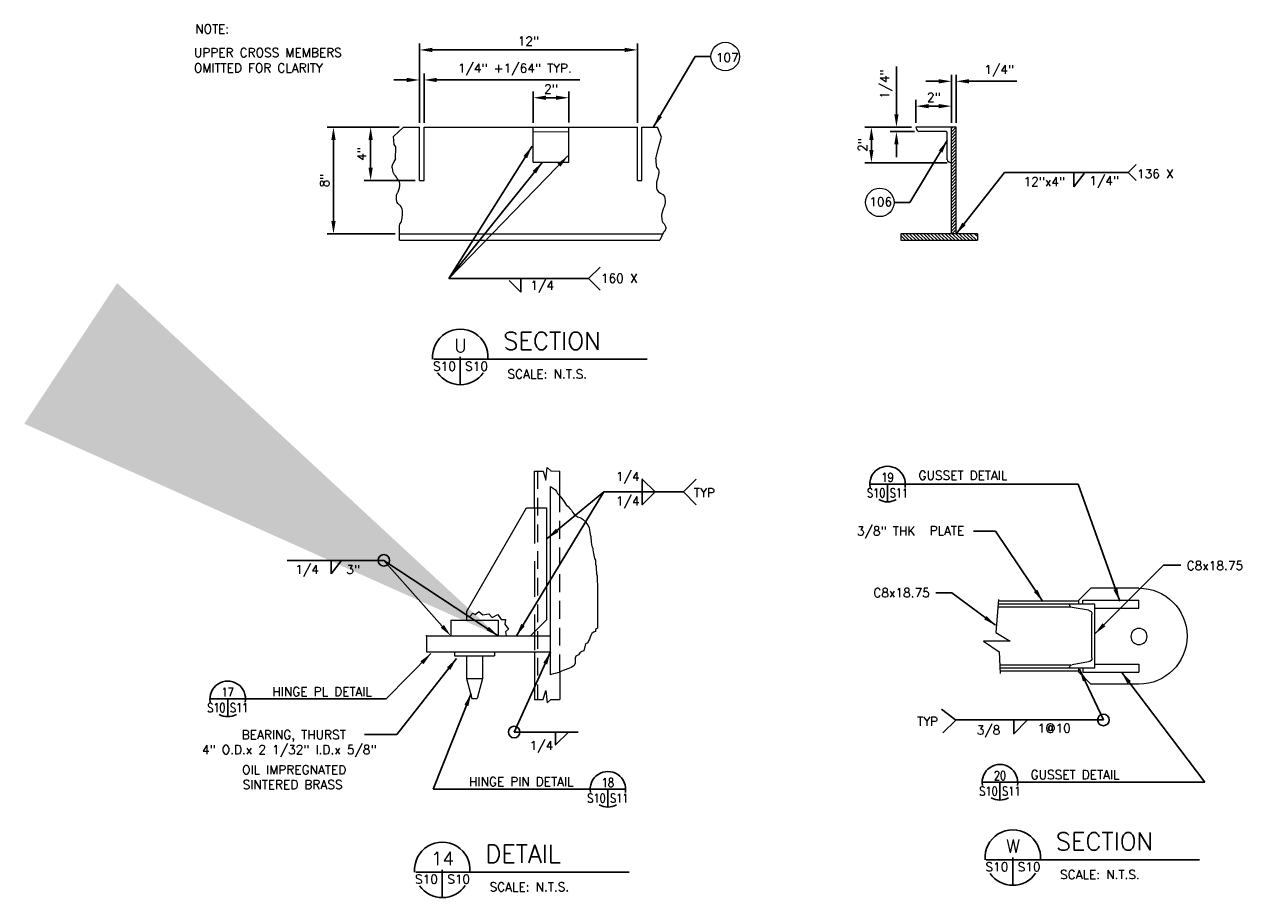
# Model space of a CAD drawing. Header units: inches. Extents: x -2167.2 to -2076.9, y -1198.8 to -1110.4.
# Tile 2 of 6: x -2167.2 to -2150.2, y -1124.6 to -1112.4. Entities that reach past the tile are written whole.
import ezdxf
from ezdxf.enums import TextEntityAlignment as Align

# ---------------------------------------------------------------- set-up
doc = ezdxf.new("R2010")
doc.units = ezdxf.units.IN
doc.header["$MEASUREMENT"] = 0
doc.linetypes.add('DASHED', pattern=[0.75, 0.5, -0.25])
doc.linetypes.add('HIDDEN', pattern=[0.375, 0.25, -0.125])
doc.layers.get('0').update_dxf_attribs({"lineweight": 0})
for name, color, linetype, lineweight in [('1', 7, 'Continuous', 0), ('46', 7, 'Continuous', 0), ('7', 7, 'Continuous', 0), ('9', 7, 'Continuous', 0)]:
    doc.layers.add(name, color=color, linetype=linetype, lineweight=lineweight)
for name, color, linetype in [('COM-CALLOUT', 7, 'Continuous'), ('COM-DIMS', 2, 'Continuous'), ('COM-TTLBLK', 7, 'Continuous'), ('S-ANNO-TEXT-LW10', 2, 'Continuous'), ('S-ANNO-TEXT-LW20', 1, 'Continuous'), ('S-ANNO-TEXT-LW28', 7, 'Continuous')]:
    doc.layers.add(name, color=color, linetype=linetype)
doc.styles.add('SIMPLEX', font='simplex.shx')
doc.styles.get("Standard").update_dxf_attribs({"font": 'simplex.shx'})
doc.styles.add('TIGHT', font='SIMPLEX', dxfattribs={"width": 0.85})
doc.dimstyles.new('DIM', dxfattribs={"dimtxt": 0.125, "dimasz": 0.18, "dimexe": 0.09, "dimexo": 0.0625, "dimgap": 0.05, "dimtad": 1, "dimdec": 0, "dimzin": 0, "dimdsep": 46, "dimlunit": 4, "dimtxsty": 'SIMPLEX', "dimcen": 0.09, "dimadec": 0, "dimazin": 0, "dimtfac": 1, "dimtdec": 0, "dimtofl": 0, "dimtmove": 0, "dimatfit": 3, "dimfxl": 0, "dimfrac": 1, "dimtolj": 1, "dimtzin": 0, "dimarcsym": 0})

# ---------------------------------------------------------------- blocks, each defined once
blk = doc.blocks.new('*D21')
at = {"layer": 'COM-DIMS', "color": 0, "lineweight": -2}
for p, q in [((-2161.982, -1113.815), (-2162.995, -1113.815)), ((-2162.905, -1115.135), (-2162.905, -1113.995)), ((-2162.04, -1115.315), (-2162.995, -1115.315))]:
    blk.add_line(p, q, dxfattribs=at)
at = {"layer": 'COM-DIMS', "color": 0}
for points in [[(-2162.935, -1113.995), (-2162.875, -1113.995), (-2162.905, -1113.815)], [(-2162.935, -1115.135), (-2162.875, -1115.135), (-2162.905, -1115.315)]]:
    blk.add_solid(points, dxfattribs=at)
at = {"layer": 'DEFPOINTS', "color": 0}
for p in [(-2162.905, -1113.815), (-2161.919, -1113.815), (-2161.977, -1115.315)]:
    blk.add_point(p, dxfattribs=at)
at = {"layer": 'COM-DIMS', "color": 0, "insert": (-2163.03, -1114.565), "char_height": 0.125, "attachment_point": 5, "rotation": 90, "style": 'SIMPLEX'}
blk.add_mtext('\\A1;8"', dxfattribs=at)
blk = doc.blocks.new('*D22')
at = {"layer": 'COM-DIMS', "color": 0, "lineweight": -2}
for p, q in [((-2161.982, -1113.815), (-2162.473, -1113.815)), ((-2162.383, -1114.385), (-2162.383, -1113.995)), ((-2161.758, -1114.565), (-2162.473, -1114.565))]:
    blk.add_line(p, q, dxfattribs=at)
at = {"layer": 'COM-DIMS', "color": 0}
for points in [[(-2162.413, -1113.995), (-2162.353, -1113.995), (-2162.383, -1113.815)], [(-2162.413, -1114.385), (-2162.353, -1114.385), (-2162.383, -1114.565)]]:
    blk.add_solid(points, dxfattribs=at)
at = {"layer": 'DEFPOINTS', "color": 0}
for p in [(-2162.383, -1113.815), (-2161.919, -1113.815), (-2161.696, -1114.565)]:
    blk.add_point(p, dxfattribs=at)
at = {"layer": 'COM-DIMS', "color": 0, "insert": (-2162.507, -1114.19), "char_height": 0.125, "attachment_point": 5, "rotation": 90, "style": 'SIMPLEX'}
blk.add_mtext('\\A1;4"', dxfattribs=at)
blk = doc.blocks.new('*D23')
at = {"layer": 'COM-DIMS', "color": 0, "lineweight": -2}
for p, q in [((-2161.876, -1113.152), (-2162.056, -1113.152)), ((-2161.696, -1113.753), (-2161.696, -1113.062)), ((-2161.633, -1113.753), (-2161.633, -1113.062)), ((-2161.453, -1113.152), (-2159.441, -1113.152))]:
    blk.add_line(p, q, dxfattribs=at)
at = {"layer": 'COM-DIMS', "color": 0}
for points in [[(-2161.876, -1113.122), (-2161.876, -1113.182), (-2161.696, -1113.152)], [(-2161.453, -1113.122), (-2161.453, -1113.182), (-2161.633, -1113.152)]]:
    blk.add_solid(points, dxfattribs=at)
at = {"layer": 'DEFPOINTS', "color": 0}
for p in [(-2161.633, -1113.152), (-2161.696, -1113.815), (-2161.633, -1113.815)]:
    blk.add_point(p, dxfattribs=at)
at = {"layer": 'COM-DIMS', "color": 0, "insert": (-2160.357, -1113.007), "char_height": 0.125, "attachment_point": 5, "style": 'SIMPLEX'}
blk.add_mtext('\\A1;1/4" +1/64" TYP.', dxfattribs=at)
blk = doc.blocks.new('*D24')
at = {"layer": 'COM-DIMS', "color": 0, "lineweight": -2}
for p, q in [((-2161.696, -1113.753), (-2161.696, -1112.64)), ((-2158.633, -1113.754), (-2158.633, -1112.64)), ((-2161.516, -1112.73), (-2158.813, -1112.73))]:
    blk.add_line(p, q, dxfattribs=at)
at = {"layer": 'COM-DIMS', "color": 0}
for points in [[(-2161.516, -1112.7), (-2161.516, -1112.76), (-2161.696, -1112.73)], [(-2158.813, -1112.7), (-2158.813, -1112.76), (-2158.633, -1112.73)]]:
    blk.add_solid(points, dxfattribs=at)
at = {"layer": 'DEFPOINTS', "color": 0}
for p in [(-2158.633, -1112.73), (-2161.696, -1113.815), (-2158.633, -1113.816)]:
    blk.add_point(p, dxfattribs=at)
at = {"layer": 'COM-DIMS', "color": 0, "insert": (-2160.165, -1112.606), "char_height": 0.125, "attachment_point": 5, "style": 'SIMPLEX'}
blk.add_mtext('\\A1;12"', dxfattribs=at)
blk = doc.blocks.new('*D25')
at = {"layer": 'COM-DIMS', "color": 0, "lineweight": -2}
for p, q in [((-2160.098, -1113.753), (-2160.098, -1113.312)), ((-2159.598, -1113.75), (-2159.598, -1113.312)), ((-2159.778, -1113.402), (-2159.918, -1113.402))]:
    blk.add_line(p, q, dxfattribs=at)
at = {"layer": 'COM-DIMS', "color": 0}
for points in [[(-2159.918, -1113.372), (-2159.918, -1113.432), (-2160.098, -1113.402)], [(-2159.778, -1113.372), (-2159.778, -1113.432), (-2159.598, -1113.402)]]:
    blk.add_solid(points, dxfattribs=at)
at = {"layer": 'DEFPOINTS', "color": 0}
for p in [(-2160.098, -1113.402), (-2160.098, -1113.816), (-2159.598, -1113.813)]:
    blk.add_point(p, dxfattribs=at)
at = {"layer": 'COM-DIMS', "color": 0, "insert": (-2159.848, -1113.278), "char_height": 0.125, "attachment_point": 5, "style": 'SIMPLEX'}
blk.add_mtext('\\A1;2"', dxfattribs=at)
blk = doc.blocks.new('*D26')
at = {"layer": 'COM-DIMS', "color": 0, "lineweight": -2}
for p, q in [((-2154.782, -1113.815), (-2155.436, -1113.815)), ((-2155.346, -1114.135), (-2155.346, -1113.995)), ((-2154.282, -1114.315), (-2155.436, -1114.315))]:
    blk.add_line(p, q, dxfattribs=at)
at = {"layer": 'COM-DIMS', "color": 0}
for points in [[(-2155.376, -1113.995), (-2155.316, -1113.995), (-2155.346, -1113.815)], [(-2155.376, -1114.135), (-2155.316, -1114.135), (-2155.346, -1114.315)]]:
    blk.add_solid(points, dxfattribs=at)
at = {"layer": 'DEFPOINTS', "color": 0}
for p in [(-2155.346, -1113.815), (-2154.72, -1113.815), (-2154.219, -1114.315)]:
    blk.add_point(p, dxfattribs=at)
at = {"layer": 'COM-DIMS', "color": 0, "insert": (-2155.47, -1114.065), "char_height": 0.125, "attachment_point": 5, "rotation": 90, "style": 'SIMPLEX'}
blk.add_mtext('\\A1;2"', dxfattribs=at)
blk = doc.blocks.new('*D27')
at = {"layer": 'COM-DIMS', "color": 0, "lineweight": -2}
for p, q in [((-2154.994, -1113.635), (-2154.994, -1112.962)), ((-2154.782, -1113.815), (-2155.084, -1113.815)), ((-2154.739, -1113.878), (-2155.084, -1113.878)), ((-2154.994, -1114.058), (-2154.994, -1114.238))]:
    blk.add_line(p, q, dxfattribs=at)
at = {"layer": 'COM-DIMS', "color": 0}
for points in [[(-2155.024, -1113.635), (-2154.964, -1113.635), (-2154.994, -1113.815)], [(-2155.024, -1114.058), (-2154.964, -1114.058), (-2154.994, -1113.878)]]:
    blk.add_solid(points, dxfattribs=at)
at = {"layer": 'DEFPOINTS', "color": 0}
for p in [(-2154.994, -1113.878), (-2154.72, -1113.815), (-2154.676, -1113.878)]:
    blk.add_point(p, dxfattribs=at)
at = {"layer": 'COM-DIMS', "color": 0, "insert": (-2155.139, -1113.209), "char_height": 0.125, "attachment_point": 5, "rotation": 90, "style": 'SIMPLEX'}
blk.add_mtext('\\A1;1/4"', dxfattribs=at)
blk = doc.blocks.new('*D28')
at = {"layer": 'COM-DIMS', "color": 0, "lineweight": -2}
for p, q in [((-2154.72, -1113.753), (-2154.72, -1113.43)), ((-2154.54, -1113.52), (-2154.399, -1113.52)), ((-2154.219, -1113.753), (-2154.219, -1113.43))]:
    blk.add_line(p, q, dxfattribs=at)
at = {"layer": 'COM-DIMS', "color": 0}
for points in [[(-2154.54, -1113.49), (-2154.54, -1113.55), (-2154.72, -1113.52)], [(-2154.399, -1113.49), (-2154.399, -1113.55), (-2154.219, -1113.52)]]:
    blk.add_solid(points, dxfattribs=at)
at = {"layer": 'DEFPOINTS', "color": 0}
for p in [(-2154.219, -1113.52), (-2154.72, -1113.815), (-2154.219, -1113.816)]:
    blk.add_point(p, dxfattribs=at)
at = {"layer": 'COM-DIMS', "color": 0, "insert": (-2154.469, -1113.396), "char_height": 0.125, "attachment_point": 5, "style": 'SIMPLEX'}
blk.add_mtext('\\A1;2"', dxfattribs=at)
blk = doc.blocks.new('*D29')
at = {"layer": 'COM-DIMS', "color": 0, "lineweight": -2}
for p, q in [((-2154.399, -1113.171), (-2154.579, -1113.171)), ((-2154.219, -1113.753), (-2154.219, -1113.081)), ((-2154.156, -1113.753), (-2154.156, -1113.081)), ((-2153.976, -1113.171), (-2153.303, -1113.171))]:
    blk.add_line(p, q, dxfattribs=at)
at = {"layer": 'COM-DIMS', "color": 0}
for points in [[(-2154.399, -1113.141), (-2154.399, -1113.201), (-2154.219, -1113.171)], [(-2153.976, -1113.141), (-2153.976, -1113.201), (-2154.156, -1113.171)]]:
    blk.add_solid(points, dxfattribs=at)
at = {"layer": 'DEFPOINTS', "color": 0}
for p in [(-2154.156, -1113.171), (-2154.219, -1113.816), (-2154.156, -1113.816)]:
    blk.add_point(p, dxfattribs=at)
at = {"layer": 'COM-DIMS', "color": 0, "insert": (-2153.55, -1113.026), "char_height": 0.125, "attachment_point": 5, "style": 'SIMPLEX'}
blk.add_mtext('\\A1;1/4"', dxfattribs=at)
blk = doc.blocks.new('DETTAG')
at = {"linetype": 'Continuous'}
blk.add_line((-0.25, 0), (0.25, 0), dxfattribs=at)
blk.add_line((0, 0), (0, -0.25))
for start, end in [(349.193077, 190.806923), (241.044976, 298.955024)]:
    blk.add_arc((0, 0), 0.25, start, end)
at = {"style": 'TIGHT', "width": 0.8}
blk.add_attdef('NO', text='', height=0.125, dxfattribs=at).set_placement((0, 0.03125), align=Align.CENTER)
blk.add_attdef('FROM', text='', height=0.125, dxfattribs=at).set_placement((-0.03125, -0.1875), align=Align.RIGHT)
blk.add_attdef('TO', (0.03125, -0.1875), '', height=0.125, dxfattribs=at)

msp = doc.modelspace()

# ---------------------------------------------------------------- linework, layer by layer
at = {"layer": '1', "linetype": 'Continuous', "lineweight": 0}
for p, q in [((-2154.217, -1113.831), (-2154.197, -1113.812)), ((-2154.217, -1113.876), (-2154.158, -1113.819)), ((-2154.217, -1113.921), (-2154.158, -1113.864)), ((-2154.217, -1113.966), (-2154.158, -1113.909)), ((-2154.217, -1114.011), (-2154.158, -1113.954)), ((-2154.217, -1114.056), (-2154.158, -1113.999)), ((-2154.217, -1114.101), (-2154.158, -1114.044)), ((-2154.217, -1114.146), (-2154.158, -1114.089)), ((-2154.217, -1114.191), (-2154.158, -1114.134)), ((-2154.217, -1114.236), (-2154.158, -1114.179)), ((-2154.217, -1114.281), (-2154.158, -1114.224)), ((-2154.217, -1114.326), (-2154.158, -1114.269)), ((-2154.217, -1114.371), (-2154.158, -1114.314)), ((-2154.217, -1114.416), (-2154.158, -1114.359)), ((-2154.217, -1114.461), (-2154.158, -1114.404)), ((-2154.217, -1114.506), (-2154.158, -1114.449)), ((-2154.217, -1114.551), (-2154.158, -1114.494)), ((-2154.217, -1114.596), (-2154.158, -1114.539)), ((-2154.217, -1114.641), (-2154.158, -1114.584)), ((-2154.217, -1114.686), (-2154.158, -1114.629)), ((-2154.217, -1114.731), (-2154.158, -1114.674)), ((-2154.217, -1114.776), (-2154.158, -1114.719)), ((-2154.217, -1114.821), (-2154.158, -1114.764)), ((-2154.217, -1114.866), (-2154.158, -1114.809)), ((-2154.217, -1114.911), (-2154.158, -1114.854)), ((-2154.217, -1114.956), (-2154.158, -1114.899)), ((-2154.217, -1115.001), (-2154.158, -1114.944)), ((-2154.217, -1115.046), (-2154.158, -1114.989)), ((-2154.217, -1115.091), (-2154.158, -1115.034)), ((-2154.217, -1115.136), (-2154.158, -1115.079)), ((-2154.217, -1115.181), (-2154.158, -1115.124)), ((-2154.217, -1115.226), (-2154.158, -1115.169)), ((-2154.217, -1115.271), (-2154.158, -1115.214)), ((-2154.217, -1115.316), (-2154.158, -1115.259)), ((-2161.977, -1115.315), (-2158.28, -1115.315)), ((-2161.977, -1115.402), (-2158.318, -1115.402)), ((-2153.857, -1115.316), (-2154.933, -1115.316)), ((-2154.933, -1115.316), (-2154.933, -1115.402)), ((-2154.933, -1115.402), (-2153.857, -1115.402)), ((-2154.868, -1115.402), (-2154.932, -1115.34)), ((-2154.818, -1115.402), (-2154.906, -1115.318)), ((-2154.768, -1115.402), (-2154.856, -1115.318)), ((-2154.718, -1115.402), (-2154.806, -1115.318)), ((-2154.668, -1115.402), (-2154.756, -1115.318)), ((-2154.618, -1115.402), (-2154.706, -1115.318)), ((-2154.568, -1115.402), (-2154.656, -1115.318)), ((-2154.518, -1115.402), (-2154.606, -1115.318)), ((-2154.468, -1115.402), (-2154.556, -1115.318)), ((-2154.418, -1115.402), (-2154.506, -1115.318)), ((-2154.368, -1115.402), (-2154.456, -1115.318)), ((-2154.318, -1115.402), (-2154.406, -1115.318)), ((-2154.268, -1115.402), (-2154.356, -1115.318)), ((-2154.218, -1115.402), (-2154.306, -1115.318)), ((-2154.168, -1115.402), (-2154.256, -1115.318)), ((-2154.118, -1115.402), (-2154.206, -1115.318)), ((-2154.068, -1115.402), (-2154.156, -1115.318)), ((-2154.018, -1115.402), (-2154.106, -1115.318)), ((-2153.968, -1115.402), (-2154.056, -1115.318)), ((-2153.918, -1115.402), (-2154.006, -1115.318)), ((-2153.868, -1115.402), (-2153.956, -1115.318)), ((-2153.857, -1115.35), (-2153.893, -1115.317)), ((-2153.857, -1115.316), (-2153.857, -1115.402))]:
    msp.add_line(p, q, dxfattribs=at)
for points in [[(-2162.032, -1114.271), (-2162.029, -1114.092), (-2162.053, -1114.06), (-2162.061, -1113.948), (-2161.919, -1113.815)], [(-2158.377, -1114.261), (-2158.342, -1114.124), (-2158.294, -1113.956), (-2158.352, -1113.816)]]:
    msp.add_lwpolyline(points, dxfattribs=at)
for points, knots in [([(-2158.377, -1114.26), (-2158.375, -1114.293), (-2158.373, -1114.326), (-2158.371, -1114.36), (-2158.369, -1114.388), (-2158.335, -1114.408), (-2158.333, -1114.436), (-2158.329, -1114.494), (-2158.363, -1114.554), (-2158.367, -1114.613), (-2158.368, -1114.639), (-2158.367, -1114.665), (-2158.361, -1114.69), (-2158.348, -1114.738), (-2158.27, -1114.746), (-2158.255, -1114.792), (-2158.244, -1114.827), (-2158.241, -1114.866), (-2158.248, -1114.901), (-2158.257, -1114.944), (-2158.285, -1114.985), (-2158.291, -1115.029), (-2158.296, -1115.058), (-2158.295, -1115.089), (-2158.29, -1115.119), (-2158.287, -1115.132), (-2158.284, -1115.144), (-2158.276, -1115.155), (-2158.27, -1115.162), (-2158.264, -1115.167), (-2158.257, -1115.172)], [0, 0, 0, 0, 0.101077, 0.101077, 0.101077, 0.187293, 0.187293, 0.187293, 0.369996, 0.369996, 0.369996, 0.448148, 0.448148, 0.448148, 0.597379, 0.597379, 0.597379, 0.707612, 0.707612, 0.707612, 0.844054, 0.844054, 0.844054, 0.935845, 0.935845, 0.935845, 0.975051, 0.975051, 0.975051, 1, 1, 1, 1]), ([(-2158.257, -1115.172), (-2158.251, -1115.185), (-2158.245, -1115.198), (-2158.238, -1115.212), (-2158.231, -1115.228), (-2158.236, -1115.249), (-2158.245, -1115.264), (-2158.251, -1115.272), (-2158.256, -1115.279), (-2158.262, -1115.287), (-2158.27, -1115.296), (-2158.277, -1115.305), (-2158.318, -1115.402)], [0, 0, 0, 0, 0.277566, 0.277566, 0.277566, 0.605475, 0.605475, 0.605475, 0.779761, 0.779761, 0.779761, 1, 1, 1, 1])]:
    msp.add_open_spline(points, degree=3, knots=knots, dxfattribs=at)
at = {"layer": '46', "linetype": 'Continuous', "lineweight": 0}
for p, q in [((-2161.919, -1113.815), (-2161.696, -1113.815)), ((-2161.696, -1114.565), (-2161.696, -1113.815)), ((-2161.633, -1114.565), (-2161.633, -1113.815)), ((-2161.633, -1113.815), (-2158.633, -1113.816)), ((-2160.098, -1114.308), (-2160.098, -1113.813)), ((-2160.098, -1113.878), (-2159.598, -1113.879)), ((-2159.598, -1114.308), (-2159.598, -1113.813)), ((-2158.633, -1114.566), (-2158.633, -1113.816)), ((-2158.571, -1114.566), (-2158.571, -1113.816)), ((-2158.571, -1113.816), (-2158.352, -1113.816)), ((-2154.219, -1113.816), (-2154.72, -1113.815)), ((-2154.297, -1113.878), (-2154.676, -1113.878)), ((-2154.281, -1114.276), (-2154.281, -1113.894)), ((-2154.156, -1113.816), (-2154.219, -1113.816)), ((-2154.219, -1115.316), (-2154.219, -1113.816)), ((-2154.156, -1115.316), (-2154.156, -1113.816)), ((-2160.098, -1114.308), (-2159.598, -1114.308)), ((-2161.696, -1114.565), (-2161.633, -1114.565)), ((-2158.633, -1114.566), (-2158.571, -1114.566))]:
    msp.add_line(p, q, dxfattribs=at)
for centre, radius, start, end in [((-2154.657, -1113.818), 0.0629, 177.9905, 249.9111), ((-2154.297, -1113.894), 0.0156, 0, 89.9609), ((-2154.224, -1114.254), 0.0611, 193.9498, 273.9972)]:
    msp.add_arc(centre, radius, start, end, dxfattribs=at)
msp.add_open_spline([(-2161.977, -1115.402), (-2161.977, -1115.276), (-2161.978, -1115.236), (-2161.978, -1115.196), (-2161.979, -1115.174), (-2161.951, -1115.158), (-2161.947, -1115.136), (-2161.941, -1115.109), (-2161.938, -1115.082), (-2161.936, -1115.056), (-2161.934, -1115.033), (-2161.932, -1115.01), (-2161.934, -1114.987), (-2161.936, -1114.963), (-2161.951, -1114.942), (-2161.965, -1114.922), (-2161.975, -1114.908), (-2161.993, -1114.904), (-2162.001, -1114.89), (-2162.008, -1114.879), (-2162.012, -1114.867), (-2162.014, -1114.854), (-2162.02, -1114.822), (-2162.024, -1114.787), (-2162.016, -1114.756), (-2162.013, -1114.744), (-2162, -1114.735), (-2161.995, -1114.723), (-2161.981, -1114.687), (-2161.965, -1114.646), (-2161.974, -1114.609), (-2161.979, -1114.584), (-2161.993, -1114.559), (-2162.008, -1114.536), (-2162.023, -1114.51), (-2162.048, -1114.492), (-2162.059, -1114.465), (-2162.064, -1114.454), (-2162.066, -1114.442), (-2162.069, -1114.43), (-2162.074, -1114.408), (-2162.081, -1114.386), (-2162.079, -1114.364), (-2162.078, -1114.346), (-2162.067, -1114.328), (-2162.059, -1114.31), (-2162.051, -1114.291), (-2162.028, -1114.276), (-2162.03, -1114.256), (-2162.03, -1114.256), (-2162.031, -1114.255), (-2162.031, -1114.255)], degree=3, knots=[0, 0, 0, 0, 0.104484, 0.104484, 0.104484, 0.164099, 0.164099, 0.164099, 0.235396, 0.235396, 0.235396, 0.295533, 0.295533, 0.295533, 0.358649, 0.358649, 0.358649, 0.401158, 0.401158, 0.401158, 0.434193, 0.434193, 0.434193, 0.520396, 0.520396, 0.520396, 0.554443, 0.554443, 0.554443, 0.655881, 0.655881, 0.655881, 0.727221, 0.727221, 0.727221, 0.804031, 0.804031, 0.804031, 0.836335, 0.836335, 0.836335, 0.894332, 0.894332, 0.894332, 0.944775, 0.944775, 0.944775, 0.998555, 0.998555, 0.998555, 1, 1, 1, 1], dxfattribs=at)
at = {"layer": '7', "linetype": 'Continuous', "lineweight": 0}
msp.add_point((-2161.599, -1120.965, 0.04), dxfattribs=at)
at = {"layer": '9', "linetype": 'Continuous', "lineweight": 0}
for p, q in [((-2160.08, -1118.649, 0.04), (-2159.958, -1118.648, 0.04)), ((-2160.08, -1119.165, 0.04), (-2160.08, -1118.649, 0.04)), ((-2159.958, -1118.648, 0.04), (-2159.919, -1118.775, 0.04)), ((-2159.919, -1118.775, 0.04), (-2159.901, -1118.599, 0.04)), ((-2159.901, -1118.599, 0.04), (-2159.851, -1118.647, 0.04)), ((-2159.851, -1118.647, 0.04), (-2159.724, -1118.649, 0.04)), ((-2159.724, -1118.999, 0.04), (-2159.724, -1118.649, 0.04)), ((-2159.855, -1121.511, 0.04), (-2159.855, -1118.866, 0.04)), ((-2159.855, -1118.866, 0.04), (-2159.84, -1118.873, 0.04)), ((-2159.84, -1118.873, 0.04), (-2159.814, -1118.894, 0.04)), ((-2159.814, -1118.894, 0.04), (-2159.784, -1118.911, 0.04)), ((-2159.784, -1118.911, 0.04), (-2159.771, -1118.937, 0.04)), ((-2159.771, -1118.937, 0.04), (-2159.758, -1118.963, 0.04)), ((-2159.758, -1118.963, 0.04), (-2159.732, -1118.989, 0.04)), ((-2159.732, -1118.989, 0.04), (-2159.711, -1119.015, 0.04)), ((-2159.711, -1119.015, 0.04), (-2159.693, -1119.04, 0.04)), ((-2161.036, -1120.627, 0.04), (-2160.192, -1119.165, 0.04)), ((-2160.192, -1119.165, 0.04), (-2159.911, -1119.165, 0.04)), ((-2159.911, -1119.165, 0.04), (-2159.911, -1120.74, 0.04)), ((-2159.693, -1119.04, 0.04), (-2159.667, -1119.071, 0.04)), ((-2159.667, -1119.071, 0.04), (-2159.633, -1119.123, 0.04)), ((-2159.633, -1119.123, 0.04), (-2159.607, -1119.144, 0.04)), ((-2159.607, -1119.144, 0.04), (-2159.586, -1119.174, 0.04)), ((-2159.586, -1119.174, 0.04), (-2159.56, -1119.2, 0.04)), ((-2159.56, -1119.2, 0.04), (-2159.547, -1119.226, 0.04)), ((-2159.547, -1119.226, 0.04), (-2159.525, -1119.256, 0.04)), ((-2159.525, -1119.256, 0.04), (-2159.499, -1119.273, 0.04)), ((-2159.499, -1119.273, 0.04), (-2159.474, -1119.29, 0.04)), ((-2159.474, -1119.29, 0.04), (-2159.443, -1119.299, 0.04)), ((-2159.443, -1119.299, 0.04), (-2159.417, -1119.316, 0.04)), ((-2159.417, -1119.316, 0.04), (-2159.392, -1119.334, 0.04)), ((-2159.392, -1119.334, 0.04), (-2159.366, -1119.359, 0.04)), ((-2159.366, -1119.359, 0.04), (-2159.349, -1119.385, 0.04)), ((-2159.349, -1119.385, 0.04), (-2159.327, -1119.411, 0.04)), ((-2159.327, -1119.411, 0.04), (-2159.31, -1119.446, 0.04)), ((-2159.31, -1119.446, 0.04), (-2159.305, -1119.476, 0.04)), ((-2159.305, -1119.476, 0.04), (-2159.301, -1119.506, 0.04)), ((-2159.301, -1119.506, 0.04), (-2159.297, -1119.54, 0.04)), ((-2159.297, -1119.54, 0.04), (-2159.288, -1119.566, 0.04)), ((-2159.288, -1119.566, 0.04), (-2159.288, -1119.592, 0.04)), ((-2159.288, -1119.592, 0.04), (-2159.284, -1119.622, 0.04)), ((-2159.284, -1119.622, 0.04), (-2159.284, -1119.648, 0.04)), ((-2159.284, -1119.648, 0.04), (-2159.28, -1119.674, 0.04)), ((-2159.28, -1119.674, 0.04), (-2159.275, -1119.704, 0.04)), ((-2159.275, -1119.704, 0.04), (-2159.262, -1119.73, 0.04)), ((-2159.262, -1119.73, 0.04), (-2159.262, -1119.756, 0.04)), ((-2159.262, -1119.756, 0.04), (-2159.258, -1119.781, 0.04)), ((-2159.258, -1119.781, 0.04), (-2159.237, -1119.876, 0.04)), ((-2159.237, -1119.876, 0.04), (-2159.224, -1119.902, 0.04)), ((-2159.224, -1119.902, 0.04), (-2159.224, -1119.958, 0.04)), ((-2159.224, -1119.958, 0.04), (-2159.215, -1119.984, 0.04)), ((-2159.215, -1119.984, 0.04), (-2159.215, -1120.036, 0.04)), ((-2159.215, -1120.036, 0.04), (-2159.211, -1120.066, 0.04)), ((-2159.211, -1120.066, 0.04), (-2159.207, -1120.092, 0.04)), ((-2159.207, -1120.092, 0.04), (-2159.198, -1120.122, 0.04)), ((-2159.198, -1120.122, 0.04), (-2159.198, -1120.174, 0.04)), ((-2159.198, -1120.174, 0.04), (-2159.194, -1120.268, 0.04)), ((-2159.194, -1120.268, 0.04), (-2159.194, -1120.854, 0.04)), ((-2152.43, -1120.461, 0.04), (-2152.261, -1120.293, 0.04)), ((-2151.586, -1120.293, 0.04), (-2152.261, -1120.293, 0.04)), ((-2153.56, -1120.455, 0.04), (-2153.597, -1120.915, 0.04)), ((-2152.543, -1120.559, 0.04), (-2153.572, -1120.559, 0.04)), ((-2152.205, -1120.518, 0.04), (-2153.565, -1120.518, 0.04)), ((-2152.43, -1120.476, 0.04), (-2153.56, -1120.476, 0.04)), ((-2152.561, -1120.525, 0.04), (-2152.561, -1120.518, 0.04)), ((-2152.43, -1120.518, 0.04), (-2152.43, -1120.461, 0.04)), ((-2152.374, -1120.461, 0.04), (-2151.586, -1120.461, 0.04)), ((-2152.374, -1120.518, 0.04), (-2152.374, -1120.461, 0.04)), ((-2152.205, -1121.418, 0.04), (-2152.205, -1120.518, 0.04)), ((-2151.586, -1120.574, 0.04), (-2151.586, -1120.461, 0.04)), ((-2161.036, -1120.627, 0.04), (-2161.036, -1120.745, 0.04)), ((-2161.036, -1120.679, 0.04), (-2160.99, -1120.692, 0.04)), ((-2160.99, -1120.692, 0.04), (-2160.949, -1120.647, 0.04)), ((-2160.949, -1120.647, 0.04), (-2160.915, -1120.666, 0.04)), ((-2160.915, -1120.666, 0.04), (-2160.864, -1120.623, 0.04)), ((-2160.864, -1120.623, 0.04), (-2160.806, -1120.667, 0.04)), ((-2160.806, -1120.667, 0.04), (-2160.721, -1120.655, 0.04)), ((-2160.721, -1120.655, 0.04), (-2160.675, -1120.705, 0.04)), ((-2160.675, -1120.705, 0.04), (-2160.597, -1120.663, 0.04)), ((-2160.597, -1120.663, 0.04), (-2160.549, -1120.735, 0.04)), ((-2152.293, -1120.604, 0.04), (-2152.527, -1120.565, 0.04)), ((-2152.246, -1121.275, 0.04), (-2152.246, -1120.66, 0.04)), ((-2152.205, -1120.574, 0.04), (-2151.586, -1120.574, 0.04)), ((-2161.256, -1120.745, 0.04), (-2160.591, -1120.745, 0.04)), ((-2161.256, -1120.745, 0.04), (-2161.256, -1120.965, 0.04)), ((-2160.591, -1120.745, 0.04), (-2160.591, -1120.965, 0.04)), ((-2160.549, -1120.735, 0.04), (-2160.489, -1120.732, 0.04)), ((-2160.489, -1120.732, 0.04), (-2160.495, -1120.802, 0.04)), ((-2160.495, -1120.802, 0.04), (-2160.444, -1120.869)), ((-2160.444, -1120.869), (-2160.488, -1120.906)), ((-2159.911, -1120.74, 0.04), (-2160.136, -1120.965, 0.04)), ((-2159.194, -1120.854, 0.04), (-2159.224, -1120.875, 0.04)), ((-2159.224, -1120.875, 0.04), (-2159.224, -1120.901, 0.04)), ((-2161.599, -1120.965, 0.04), (-2159.855, -1120.965, 0.04)), ((-2161.599, -1120.965, 0.04), (-2161.599, -1121.19, 0.04)), ((-2160.488, -1120.906), (-2160.477, -1120.965, 0.04)), ((-2159.331, -1121.061, 0.04), (-2159.362, -1121.078, 0.04)), ((-2159.323, -1121.035, 0.04), (-2159.331, -1121.061, 0.04)), ((-2159.305, -1121.009, 0.04), (-2159.323, -1121.035, 0.04)), ((-2159.297, -1120.983, 0.04), (-2159.305, -1121.009, 0.04)), ((-2159.288, -1120.957, 0.04), (-2159.297, -1120.983, 0.04)), ((-2159.275, -1120.932, 0.04), (-2159.288, -1120.957, 0.04)), ((-2159.249, -1120.914, 0.04), (-2159.275, -1120.932, 0.04)), ((-2159.224, -1120.901, 0.04), (-2159.249, -1120.914, 0.04)), ((-2153.396, -1121.038, 0.04), (-2153.772, -1121.038, 0.04)), ((-2153.772, -1121.038, 0.04), (-2153.55, -1121.187, 0.04)), ((-2153.597, -1120.915, 0.04), (-2153.396, -1121.038, 0.04)), ((-2161.599, -1121.19, 0.04), (-2159.855, -1121.19, 0.04)), ((-2161.205, -1121.19, 0.04), (-2161.205, -1121.246, 0.04)), ((-2160.643, -1121.19, 0.04), (-2160.643, -1121.246, 0.04)), ((-2160.08, -1121.19, 0.04), (-2160.08, -1121.858, 0.04)), ((-2159.461, -1121.229, 0.04), (-2159.499, -1121.25, 0.04)), ((-2159.443, -1121.203, 0.04), (-2159.461, -1121.229, 0.04)), ((-2159.417, -1121.186, 0.04), (-2159.443, -1121.203, 0.04)), ((-2159.387, -1121.173, 0.04), (-2159.417, -1121.186, 0.04)), ((-2159.362, -1121.078, 0.04), (-2159.387, -1121.173, 0.04)), ((-2153.55, -1121.187, 0.04), (-2153.536, -1121.495, 0.04)), ((-2161.205, -1121.246, 0.04), (-2160.643, -1121.246, 0.04)), ((-2161.036, -1121.246, 0.04), (-2161.036, -1121.564, 0.04)), ((-2160.811, -1121.246, 0.04), (-2160.811, -1121.564, 0.04)), ((-2159.564, -1121.41, 0.04), (-2159.611, -1121.427, 0.04)), ((-2159.529, -1121.384, 0.04), (-2159.564, -1121.41, 0.04)), ((-2159.508, -1121.354, 0.04), (-2159.529, -1121.384, 0.04)), ((-2159.499, -1121.25, 0.04), (-2159.508, -1121.276, 0.04)), ((-2159.508, -1121.276, 0.04), (-2159.508, -1121.354, 0.04)), ((-2152.543, -1121.376, 0.04), (-2153.541, -1121.376, 0.04)), ((-2152.561, -1121.418, 0.04), (-2152.561, -1121.41, 0.04)), ((-2152.293, -1121.331, 0.04), (-2152.527, -1121.37, 0.04)), ((-2152.205, -1121.361, 0.04), (-2151.586, -1121.361, 0.04)), ((-2151.586, -1121.361, 0.04), (-2151.586, -1121.474, 0.04)), ((-2161.036, -1121.564, 0.04), (-2160.961, -1121.845, 0.04)), ((-2161.036, -1121.564, 0.04), (-2160.811, -1121.564, 0.04)), ((-2160.811, -1121.564, 0.04), (-2160.887, -1121.845, 0.04)), ((-2159.844, -1121.509, 0.04), (-2159.855, -1121.511, 0.04)), ((-2159.814, -1121.5, 0.04), (-2159.844, -1121.509, 0.04)), ((-2159.788, -1121.491, 0.04), (-2159.814, -1121.5, 0.04)), ((-2159.758, -1121.483, 0.04), (-2159.788, -1121.491, 0.04)), ((-2159.732, -1121.479, 0.04), (-2159.758, -1121.483, 0.04)), ((-2159.702, -1121.461, 0.04), (-2159.732, -1121.479, 0.04)), ((-2159.724, -1121.474, 0.04), (-2159.724, -1121.858, 0.04)), ((-2159.676, -1121.449, 0.04), (-2159.702, -1121.461, 0.04)), ((-2159.65, -1121.44, 0.04), (-2159.676, -1121.449, 0.04)), ((-2159.611, -1121.427, 0.04), (-2159.65, -1121.44, 0.04)), ((-2152.205, -1121.418, 0.04), (-2153.54, -1121.418, 0.04)), ((-2152.43, -1121.46, 0.04), (-2153.536, -1121.46, 0.04)), ((-2152.43, -1121.474, 0.04), (-2152.43, -1121.418, 0.04)), ((-2152.43, -1121.474, 0.04), (-2152.261, -1121.643, 0.04)), ((-2152.374, -1121.418, 0.04), (-2152.374, -1121.474, 0.04)), ((-2152.374, -1121.474, 0.04), (-2151.586, -1121.474, 0.04)), ((-2159.958, -1121.858, 0.04), (-2159.919, -1121.731, 0.04)), ((-2159.919, -1121.731, 0.04), (-2159.901, -1121.907, 0.04)), ((-2151.586, -1121.643, 0.04), (-2152.261, -1121.643, 0.04)), ((-2160.961, -1121.845, 0.04), (-2160.887, -1121.845, 0.04)), ((-2160.08, -1121.858, 0.04), (-2159.958, -1121.858, 0.04)), ((-2159.901, -1121.907, 0.04), (-2159.851, -1121.859, 0.04)), ((-2159.851, -1121.859, 0.04), (-2159.724, -1121.858, 0.04))]:
    msp.add_line(p, q, dxfattribs=at)
at = {"layer": '9', "linetype": 'HIDDEN', "lineweight": 0}
for p, q in [((-2160.039, -1118.648, 0.04), (-2160.039, -1121.858, 0.04)), ((-2159.724, -1121.474, 0.04), (-2159.724, -1118.999, 0.04))]:
    msp.add_line(p, q, dxfattribs=at)
at = {"layer": '9', "linetype": 'DASHED', "lineweight": 0}
msp.add_line((-2160.08, -1119.165, 0.04), (-2160.08, -1121.19, 0.04), dxfattribs=at)
at = {"layer": '9', "linetype": 'Continuous', "lineweight": 0, "extrusion": (0, 0, -1)}
msp.add_circle((2151.586, -1120.973, -0.04), 0.114, dxfattribs=at)
for centre, radius, start, end in [((2151.586, -1120.968, -0.04), 0.675, 90, 270), ((2152.521, -1120.525, -0.04), 0.0405, 279.5, 0), ((2152.303, -1120.66, -0.04), 0.0563, 99.5, 180), ((2152.521, -1121.41, -0.04), 0.0405, 0, 80.5), ((2152.303, -1121.275, -0.04), 0.0563, 180, 260.5)]:
    msp.add_arc(centre, radius, start, end, dxfattribs=at)
at = {"layer": 'COM-CALLOUT'}
for p, q in [((-2152.442, -1118.831, -0.005), (-2155.369, -1118.831, -0.005)), ((-2162.164, -1121.849, 0.04), (-2164.141, -1121.849, -0.005)), ((-2161.506, -1123.12, -0.005), (-2158.799, -1123.12, -0.005)), ((-2153.79, -1123.021), (-2150.662, -1123.021))]:
    msp.add_line(p, q, dxfattribs=at)
at = {"layer": 'COM-CALLOUT', "linetype": 'Continuous', "lineweight": 0}
for centre in [(-2157.4, -1112.823), (-2155.228, -1114.873)]:
    msp.add_circle(centre, 0.2, dxfattribs=at)
at = {"layer": 'COM-DIMS'}
for p, q in [((-2151.74, -1114.454), (-2151.626, -1114.34)), ((-2153.476, -1114.454), (-2151.74, -1114.454)), ((-2152.502, -1114.653), (-2152.502, -1114.462)), ((-2152.502, -1114.653), (-2152.355, -1114.466)), ((-2151.74, -1114.452), (-2151.626, -1114.566)), ((-2160.272, -1116.133), (-2160.272, -1115.943)), ((-2159.32, -1115.944), (-2159.157, -1115.781)), ((-2159.32, -1115.944), (-2159.157, -1116.107)), ((-2160.437, -1115.968), (-2160.272, -1116.133)), ((-2157.988, -1118.941, 0.04), (-2157.808, -1118.761, 0.04)), ((-2159.105, -1118.941, 0.04), (-2157.98, -1118.941, 0.04)), ((-2159.105, -1118.941, 0.04), (-2158.943, -1118.941, 0.04)), ((-2157.988, -1118.941, 0.04), (-2157.808, -1119.121, 0.04)), ((-2153.601, -1119.494, 0.04), (-2153.91, -1119.494, 0.04)), ((-2162.198, -1119.903, 0.04), (-2163.556, -1119.903, 0.04)), ((-2162.939, -1120.094, 0.04), (-2162.939, -1119.903, 0.04)), ((-2162.939, -1120.094, 0.04), (-2162.792, -1119.907, 0.04)), ((-2151.243, -1119.973), (-2151, -1119.973)), ((-2154.217, -1120.36, 0.04), (-2154.442, -1120.36, 0.04)), ((-2154.361, -1121.992, 0.04), (-2154.161, -1122.148, 0.04)), ((-2154.341, -1122.328, 0.04), (-2154.161, -1122.148, 0.04)), ((-2154.163, -1122.146, 0.04), (-2152.086, -1122.146, 0.04)), ((-2162.014, -1122.349, 0.04), (-2162.47, -1122.349, 0.04)), ((-2160.365, -1122.316, 0.04), (-2159.465, -1122.316, 0.04))]:
    msp.add_line(p, q, dxfattribs=at)
at = {"layer": 'COM-DIMS', "elevation": 0.04}
for points in [[(-2158.385, -1118.941), (-2158.565, -1118.761), (-2158.565, -1118.941)], [(-2158.385, -1118.941), (-2158.565, -1119.121), (-2158.565, -1118.941)], [(-2161.376, -1120.83), (-2162.198, -1119.903)], [(-2153.155, -1122.15), (-2153.345, -1122.34), (-2153.345, -1122.146)], [(-2159.604, -1122.316), (-2159.784, -1122.496), (-2159.784, -1122.316)]]:
    msp.add_lwpolyline(points, dxfattribs=at)
at = {"layer": 'COM-DIMS'}
for centre in [(-2162.198, -1119.903, 0.04), (-2160.365, -1122.316, 0.04)]:
    msp.add_circle(centre, 0.081, dxfattribs=at)
at = {"layer": 'COM-DIMS', "extrusion": (0, 0, -1)}
msp.add_circle((2152.086, -1122.146, -0.04), 0.081, dxfattribs=at)
at = {"layer": 'COM-DIMS'}
for points in [[(-2161.353, -1120.81, 0.04), (-2161.256, -1120.965, 0.04), (-2161.398, -1120.85, 0.04)], [(-2160.72, -1120.836, 0.04), (-2160.591, -1120.965, 0.04), (-2160.755, -1120.885, 0.04)]]:
    msp.add_solid(points, dxfattribs=at)
at = {"layer": 'S-ANNO-TEXT-LW20'}
for p, q in [((-2161.496, -1117.076), (-2158.499, -1117.076)), ((-2161.123, -1117.045), (-2161.123, -1117.434)), ((-2153.732, -1124.111, 0.04), (-2150.735, -1124.111, 0.04)), ((-2153.359, -1124.08, 0.04), (-2153.359, -1124.468, 0.04)), ((-2161.748, -1124.284, -0.005), (-2158.752, -1124.284, -0.005)), ((-2161.376, -1124.253, -0.005), (-2161.376, -1124.642, -0.005))]:
    msp.add_line(p, q, dxfattribs=at)
for centre, start, end in [((-2161.123, -1117.045), 355.5288, 184.5471), ((-2161.123, -1117.045), 215.059, 325.4854), ((-2153.359, -1124.08, 0.04), 355.5288, 184.5471), ((-2161.376, -1124.253, -0.005), 355.5288, 184.5471), ((-2153.359, -1124.08, 0.04), 215.059, 325.4854), ((-2161.376, -1124.253, -0.005), 215.059, 325.4854)]:
    msp.add_arc(centre, 0.39, start, end, dxfattribs=at)

# ---------------------------------------------------------------- block references
at = {"layer": 'COM-CALLOUT', "xscale": 0.9994669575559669, "yscale": 0.9994669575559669, "zscale": 0.9994669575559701}
for p, values in [((-2155.119, -1118.831, -0.005), {'NO': '19', 'FROM': 'S10', 'TO': 'S11'}), ((-2164.391, -1121.849, -0.005), {'NO': '17', 'FROM': 'S10', 'TO': 'S11'}), ((-2153.54, -1123.021), {'NO': '20', 'FROM': 'S10', 'TO': 'S11'}), ((-2159.049, -1123.12, -0.005), {'NO': '18', 'FROM': 'S10', 'TO': 'S11'})]:
    msp.add_blockref('DETTAG', p, dxfattribs=at).add_auto_attribs(values)

# ---------------------------------------------------------------- texts
at = {"layer": 'COM-CALLOUT', "linetype": 'Continuous', "style": 'SIMPLEX'}
for s, p in [('107', (-2157.532, -1112.774)), ('GUSSET DETAIL', (-2153.108, -1122.852, 0.036))]:
    msp.add_text(s, height=0.125, dxfattribs=at).set_placement(p, align=Align.TOP_LEFT)
at = {"layer": 'COM-CALLOUT', "linetype": 'Continuous', "lineweight": 0, "style": 'SIMPLEX'}
msp.add_text('106', height=0.125, dxfattribs=at).set_placement((-2155.376, -1114.802), align=Align.TOP_LEFT)
at = {"layer": 'COM-CALLOUT', "style": 'SIMPLEX'}
msp.add_text('GUSSET DETAIL', height=0.125, dxfattribs=at).set_placement((-2154.684, -1118.646, 0.04), align=Align.TOP_LEFT)
for s, p in [('HINGE PL DETAIL', (-2162.365, -1121.685, 0.04)), ('HINGE PIN DETAIL', (-2159.532, -1122.95, 0.04))]:
    msp.add_text(s, height=0.125, dxfattribs=at).set_placement(p, align=Align.TOP_RIGHT)
at = {"layer": 'COM-DIMS', "linetype": 'Continuous', "style": 'SIMPLEX'}
msp.add_text('NOTE:', height=0.125, dxfattribs=at).set_placement((-2164.609, -1112.497), align=Align.CENTER)
for s, p in [('UPPER CROSS MEMBERS', (-2164.867, -1112.705)), ('OMITTED FOR CLARITY', (-2164.867, -1112.921)), ('OIL IMPREGNATED', (-2164.189, -1122.784, -0.005)), ('SINTERED BRASS', (-2164.181, -1122.992, -0.005))]:
    msp.add_text(s, height=0.125, dxfattribs=at).set_placement(p, align=Align.TOP_LEFT)
at = {"layer": 'COM-DIMS', "style": 'SIMPLEX'}
for s, p in [('136 X', (-2151.614, -1114.408)), ('12"x4"', (-2153.208, -1114.518)), ('1/4"', (-2152.284, -1114.504)), ('160 X', (-2159.147, -1115.877)), ('1/4', (-2160.138, -1115.975)), ('TYP', (-2157.84, -1118.89, -0.005)), ('3/8" THK', (-2155.55, -1119.428, 0.036)), ('PLATE', (-2154.529, -1119.422, 0.036)), ('1/4', (-2163.443, -1119.969, 0.04)), ('3"', (-2162.726, -1119.969, 0.04)), ('BEARING, THURST', (-2164.194, -1122.291, 0.04)), ('4" O.D.x 2 1/32" I.D.x 5/8"', (-2164.753, -1122.501, 0.04))]:
    msp.add_text(s, height=0.125, dxfattribs=at).set_placement(p, align=Align.TOP_LEFT)
for p in [(-2158.77, -1118.733, 0.04), (-2158.77, -1119.078, 0.04), (-2159.984, -1122.514, 0.04)]:
    msp.add_text(' 1/4 ', height=0.125, dxfattribs=at).set_placement(p, align=Align.MIDDLE)
for p in [(-2150.519, -1120.039), (-2154.922, -1120.421, 0.036)]:
    msp.add_text('C8x18.75', height=0.125, dxfattribs=at).set_placement(p, align=Align.CENTER)
for s, p in [('TYP', (-2154.703, -1122.229, 0.036)), (' 3/8 ', (-2153.952, -1122.35, 0.036)), ('1@10', (-2153.01, -1122.324, 0.036))]:
    msp.add_text(s, height=0.125, dxfattribs=at).set_placement(p)
at = {"layer": 'COM-TTLBLK', "insert": (-2165.556, -1122.403, 0.04), "char_height": 5, "attachment_point": 9, "style": 'SIMPLEX'}
msp.add_mtext('\\A1;', dxfattribs=at)
at = {"layer": 'S-ANNO-TEXT-LW10', "style": 'SIMPLEX'}
for p in [(-2161.185, -1117.238), (-2153.421, -1124.273, 0.04), (-2161.437, -1124.446, -0.005)]:
    msp.add_text('S10', height=0.125, dxfattribs=at).set_placement(p, align=Align.RIGHT)
for s, p in [('S10', (-2161.055, -1117.238)), ('SCALE: N.T.S.', (-2160.46, -1117.347)), ('S10', (-2153.291, -1124.273, 0.04)), ('SCALE: N.T.S.', (-2152.695, -1124.381, 0.04)), ('S10', (-2161.307, -1124.446, -0.005)), ('SCALE: N.T.S.', (-2160.712, -1124.555, -0.005))]:
    msp.add_text(s, height=0.125, dxfattribs=at).set_placement(p)
at = {"layer": 'S-ANNO-TEXT-LW28'}
for s, height, p in [('U', 0.188, (-2161.12, -1116.979)), ('W', 0.188, (-2153.356, -1124.013, 0.04)), ('14', 0.1875, (-2161.372, -1124.187, -0.005))]:
    msp.add_text(s, height=height, dxfattribs=at).set_placement(p, align=Align.CENTER)
for s, p in [('SECTION', (-2160.519, -1116.944)), ('SECTION', (-2152.755, -1123.978, 0.04)), ('DETAIL', (-2160.771, -1124.152, -0.005))]:
    msp.add_text(s, height=0.25, dxfattribs=at).set_placement(p)

# ---------------------------------------------------------------- dimensions: what is measured, and where the dimension line sits
at = {"layer": 'COM-DIMS'}
for base, p1, p2, text, picture, middle in [((-2158.633, -1112.73), (-2161.696, -1113.815), (-2158.633, -1113.816), '12"', '*D24', (-2160.165, -1112.606)), ((-2161.633, -1113.152), (-2161.696, -1113.815), (-2161.633, -1113.815), '1/4" +1/64" TYP.', '*D23', (-2160.357, -1113.007)), ((-2154.156, -1113.171), (-2154.219, -1113.816), (-2154.156, -1113.816), '1/4"', '*D29', (-2153.55, -1113.026)), ((-2160.098, -1113.402), (-2159.598, -1113.813), (-2160.098, -1113.816), '2"', '*D25', (-2159.848, -1113.278)), ((-2154.219, -1113.52), (-2154.72, -1113.815), (-2154.219, -1113.816), '2"', '*D28', (-2154.469, -1113.396))]:
    dim = msp.add_linear_dim(base=base, p1=p1, p2=p2, text=text, dimstyle='DIM', dxfattribs=at)
    dim.commit()
    dim.dimension.update_dxf_attribs({"geometry": picture, "text_midpoint": middle})
dim = msp.add_linear_dim(base=(-2154.994, -1113.878), p1=(-2154.72, -1113.815), p2=(-2154.676, -1113.878), angle=90, text='1/4"', dimstyle='DIM', dxfattribs=at)
dim.commit()
dim.dimension.update_dxf_attribs({"geometry": '*D27', "text_midpoint": (-2154.994, -1113.209), "dimtype": 160})
for base, p1, p2, text, picture, middle in [((-2162.905, -1113.815), (-2161.977, -1115.315), (-2161.919, -1113.815), '8"', '*D21', (-2163.03, -1114.565)), ((-2162.383, -1113.815), (-2161.696, -1114.565), (-2161.919, -1113.815), '4"', '*D22', (-2162.507, -1114.19)), ((-2155.346, -1113.815), (-2154.219, -1114.315), (-2154.72, -1113.815), '2"', '*D26', (-2155.47, -1114.065))]:
    dim = msp.add_linear_dim(base=base, p1=p1, p2=p2, angle=90, text=text, dimstyle='DIM', dxfattribs=at)
    dim.commit()
    dim.dimension.update_dxf_attribs({"geometry": picture, "text_midpoint": middle})

# ---------------------------------------------------------------- leaders
at = {"layer": 'COM-CALLOUT'}
for points, override in [([(-2158.406, -1113.813), (-2157.823, -1112.823), (-2157.6, -1112.823)], {"dimgap": 0.05, "dimtad": 0}), ([(-2154.281, -1114.004), (-2154.805, -1114.873), (-2155.028, -1114.873)], {"dimgap": 0.05, "dimtad": 0}), ([(-2151.857, -1120.477, 0.04), (-2152.442, -1118.831, 0.04)], {"dimgap": 0.05, "dimtad": 0}), ([(-2161.535, -1121.213, 0.04), (-2162.164, -1121.849, 0.04)], {"dimgap": 0.05, "dimtad": 0}), ([(-2151.833, -1121.474), (-2150.662, -1123.021)], {"dimgap": 0.05, "dimtad": 0}), ([(-2160.97, -1121.774, 0.04), (-2161.506, -1123.12, 0.04)], {"dimtad": 0})]:
    msp.add_leader(points, dimstyle='DIM', override=override, dxfattribs=at)
at = {"layer": 'COM-DIMS'}
for points in [[(-2160.114, -1114.084), (-2161.284, -1115.944), (-2159.32, -1115.944)], [(-2159.611, -1114.22), (-2161.284, -1115.944)], [(-2159.97, -1114.308), (-2161.284, -1115.944)], [(-2154.156, -1115.316), (-2153.476, -1114.454)], [(-2160.335, -1120.965, 0.04), (-2159.105, -1118.941, 0.04)], [(-2159.9, -1119.596, 0.04), (-2159.105, -1118.941, 0.04)], [(-2152.937, -1120.481, 0.04), (-2153.601, -1119.494, 0.04)], [(-2152.206, -1120.937, 0.04), (-2151.243, -1119.973, 0.04)], [(-2153.6, -1120.816, 0.04), (-2154.217, -1120.36, 0.04)], [(-2159.855, -1121.19, 0.04), (-2160.365, -1122.316, 0.04)], [(-2161.175, -1121.282, 0.04), (-2162.014, -1122.349, 0.04)], [(-2152.423, -1121.431, 0.04), (-2152.086, -1122.146, 0.04)]]:
    msp.add_leader(points, dimstyle='DIM', override={"dimgap": 0.05, "dimtad": 0}, dxfattribs=at)
at = {"layer": 'COM-DIMS', "color": 2}
msp.add_leader([(-2160.591, -1120.965, 0.04), (-2162.198, -1119.903, 0.04), (-2163.556, -1119.903, 0.04)], dimstyle='DIM', override={"dimscale": 40, "dimgap": 0.05, "dimtad": 0}, dxfattribs=at)

doc.saveas('drawing.dxf')
